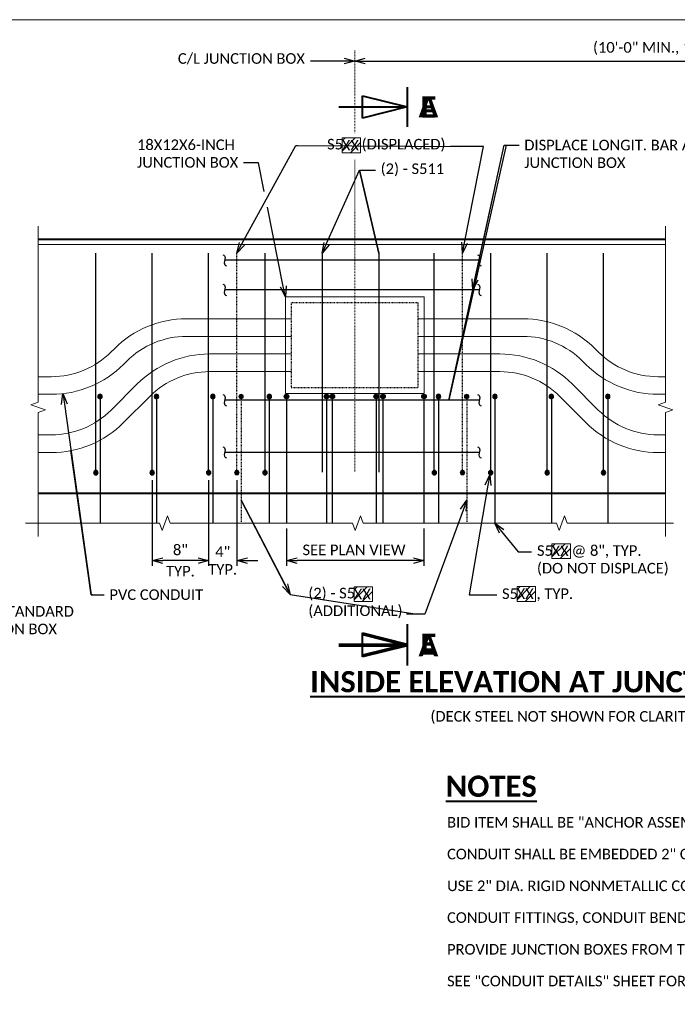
# Model space of a CAD drawing. Extents: x -1659 to 205, y -2368 to -1849.
# Tile 9 of 21: x -1261 to -1168, y -2255 to -2116. Entities that reach past the tile are written whole.
import ezdxf
from ezdxf import colors
from ezdxf.entities.mleader import LeaderData, LeaderLine
from ezdxf.enums import TextEntityAlignment as Align
from ezdxf.math import Vec2, Vec3

# ---------------------------------------------------------------- set-up
doc = ezdxf.new("R2010")
doc.units = 0
doc.header["$MEASUREMENT"] = 0
doc.linetypes.add('Wisdot2', pattern=[0.125, 0.0625, -0.0625])
doc.linetypes.add('Wisdot4', pattern=[0.28125, 0.125, -0.0625, 0.03125, -0.0625])
for name, color, linetype, lineweight in [('B_ANNO', 7, 'Continuous', 18), ('B_ANNO_BREAK', 7, 'Continuous', 18), ('B_ANNO_DIM', 7, 'Continuous', 18), ('B_ANNO_TEXT', 7, 'Continuous', 18), ('B_ANNO_TEXT_TITLE', 7, 'Continuous', 40), ('B_CNTR', 1, 'Wisdot4', 18), ('B_CONC_DECK', 1, 'Continuous', 40), ('B_CONC_PPT', 12, 'Continuous', 40), ('B_DETAIL', 7, 'Continuous', 18), ('B_DETAIL_HIDDEN', 7, 'Wisdot2', 25), ('B_REBAR', 5, 'Continuous', 25)]:
    doc.layers.add(name, color=color, linetype=linetype, lineweight=lineweight)
doc.layers.add('B_ANNO_DESIGN_NOTES', color=1, linetype='Continuous', lineweight=18, true_color=0xff0000)
doc.layers.add('B_ANNO_NOPLOT', color=47, linetype='Continuous', lineweight=18, plot=False)
doc.styles.add('Annotative', font='calibri.ttf', dxfattribs={"height": 0.0625})
doc.styles.get("Standard").update_dxf_attribs({"font": 'calibri.ttf'})
doc.styles.add('Title', font='calibrib.ttf', dxfattribs={"height": 0.125})
doc.dimstyles.new('Annotative', dxfattribs={"dimscale": 0, "dimtxt": 0.0625, "dimasz": 0.0625, "dimexe": 0.03125, "dimexo": 0.03125, "dimgap": 0.03125, "dimtad": 1, "dimdec": 3, "dimzin": 3, "dimdsep": 46, "dimlunit": 4, "dimtxsty": 'Standard', "dimblk": 'OPEN30', "dimcen": 0.03125, "dimaunit": 1, "dimadec": 0, "dimazin": 3, "dimtfac": 0.75, "dimtdec": 3, "dimtofl": 0, "dimtmove": 0, "dimatfit": 3, "dimldrblk": 'OPEN30', "dimfxl": 1, "dimtfill": 1, "dimfrac": 1, "dimtolj": 1, "dimtzin": 0, "dimarcsym": 0})

# ---------------------------------------------------------------- blocks, each defined once
blk = doc.blocks.new('rebar - inside elevation JB')
at = {"layer": 'B_REBAR'}
h = blk.add_hatch(color=256, dxfattribs=at)
edge = h.paths.add_edge_path()
edge.add_arc((0, 8.82), 0.318, 0, 360)
h = blk.add_hatch(color=256, dxfattribs=at)
edge = h.paths.add_edge_path()
edge.add_arc((0.6, -1.98), 0.318, 0, 360)
for p, q in [((0.6, -1.98), (0.6, 29.14)), ((0, 9.14), (0, -9.14))]:
    blk.add_line(p, q, dxfattribs=at)
for centre in [(0, 8.82), (0.6, -1.98)]:
    blk.add_circle(centre, 0.318, dxfattribs=at)
blk = doc.blocks.new('rebar mid broke - inside elevation JB')
at = {"layer": 'B_REBAR'}
blk.add_line((19.59, 0), (-16.52, 0), dxfattribs=at)
at = {"layer": 'B_REBAR', "flags": 128}
for points in [[(-16.79, 0.79, -0.414214), (-16.47, 0.37), (-16.57, -0.37, 0.414214), (-16.25, -0.79, 0.414214)], [(19.32, 0.79, -0.414214), (19.64, 0.37), (19.54, -0.37, 0.414214), (19.86, -0.79, 0.414214)]]:
    blk.add_lwpolyline(points, format="xyb", dxfattribs=at)
blk = doc.blocks.new('_Open30')
at = {"color": 0, "linetype": 'ByBlock', "lineweight": -2}
for p, q in [((-1, 0.268), (0, 0)), ((0, 0), (-1, -0.268)), ((0, 0), (-1, 0))]:
    blk.add_line(p, q, dxfattribs=at)
blk = doc.blocks.new('*D137')
at = {"layer": 'B_ANNO_DIM', "color": 0, "lineweight": -2, "transparency": 16777216}
for p, q in [((203.06, 246.14), (293.7, 246.14)), ((295.2, 220.9), (295.2, 246.89))]:
    blk.add_line(p, q, dxfattribs=at)
at = {"layer": 'Defpoints', "color": 0, "transparency": 16777216}
for p in [(201.56, 246.14), (295.2, 246.14), (295.2, 220.15)]:
    blk.add_point(p, dxfattribs=at)
at = {"layer": 'B_ANNO_DIM', "color": 0, "lineweight": -2, "transparency": 16777216, "xscale": 1.5, "yscale": 1.5, "zscale": 1.5, "rotation": 180}
blk.add_blockref('_Open30', (201.56, 246.14), dxfattribs=at)
at = {"layer": 'B_ANNO_DIM', "color": 0, "lineweight": -2, "transparency": 16777216, "xscale": 1.5, "yscale": 1.5, "zscale": 1.5}
blk.add_blockref('_Open30', (295.2, 246.14), dxfattribs=at)
at = {"layer": 'B_ANNO_DIM', "color": 0, "transparency": 16777216, "insert": (248.38, 247.91), "char_height": 1.5, "attachment_point": 5, "bg_fill": 3, "box_fill_scale": 1.25, "bg_fill_color": 256, "bg_fill_true_color": 13158600, "bg_fill_transparency": 0}
blk.add_mtext('\\A1;(10\'-0" MIN., 190\'-0" MAX.)', dxfattribs=at)
blk = doc.blocks.new('*D52')
at = {"layer": 'B_ANNO_DIM', "color": 0, "lineweight": -2, "transparency": 16777216}
for p, q in [((172.84, 186.71), (172.84, 174.57)), ((180.84, 186.71), (180.84, 174.57)), ((179.34, 175.32), (174.34, 175.32))]:
    blk.add_line(p, q, dxfattribs=at)
at = {"layer": 'Defpoints', "color": 0, "transparency": 16777216}
for p in [(172.84, 187.46), (180.84, 187.46), (172.84, 175.32)]:
    blk.add_point(p, dxfattribs=at)
at = {"layer": 'B_ANNO_DIM', "color": 0, "lineweight": -2, "transparency": 16777216, "xscale": 1.5, "yscale": 1.5, "zscale": 1.5, "rotation": 180}
blk.add_blockref('_Open30', (172.84, 175.32), dxfattribs=at)
at = {"layer": 'B_ANNO_DIM', "color": 0, "lineweight": -2, "transparency": 16777216, "xscale": 1.5, "yscale": 1.5, "zscale": 1.5}
blk.add_blockref('_Open30', (180.84, 175.32), dxfattribs=at)
at = {"layer": 'B_ANNO_DIM', "color": 0, "transparency": 16777216, "char_height": 1.5, "attachment_point": 5, "bg_fill": 3, "box_fill_scale": 1.25, "bg_fill_color": 256, "bg_fill_true_color": 13158600, "bg_fill_transparency": 0}
for s, insert in [('\\A1;8"', (176.84, 176.83)), ('\\A1;TYP.', (176.84, 173.81))]:
    blk.add_mtext(s, dxfattribs=dict(at, insert=insert))
blk = doc.blocks.new('*D53')
at = {"layer": 'B_ANNO_DIM', "color": 0, "lineweight": -2, "transparency": 16777216}
for p, q in [((184.84, 186.71), (184.84, 174.57)), ((179.34, 175.32), (177.84, 175.32)), ((186.34, 175.32), (187.84, 175.32))]:
    blk.add_line(p, q, dxfattribs=at)
at = {"layer": 'Defpoints', "color": 0, "transparency": 16777216}
for p in [(184.84, 187.46), (180.84, 175.32), (180.84, 175.32)]:
    blk.add_point(p, dxfattribs=at)
at = {"layer": 'B_ANNO_DIM', "color": 0, "lineweight": -2, "transparency": 16777216, "xscale": 1.5, "yscale": 1.5, "zscale": 1.5}
blk.add_blockref('_Open30', (180.84, 175.32), dxfattribs=at)
at = {"layer": 'B_ANNO_DIM', "color": 0, "lineweight": -2, "transparency": 16777216, "xscale": 1.5, "yscale": 1.5, "zscale": 1.5, "rotation": 180}
blk.add_blockref('_Open30', (184.84, 175.32), dxfattribs=at)
at = {"layer": 'B_ANNO_DIM', "color": 0, "transparency": 16777216, "insert": (182.84, 175.32), "char_height": 1.5, "attachment_point": 5}
blk.add_mtext('\\A1;4"\\PTYP.', dxfattribs=at)
blk = doc.blocks.new('*U30')
at = {"layer": 'B_ANNO', "lineweight": 40}
for p, q in [((-1.5, 1.404), (-1.5, -1.404)), ((-4.665, -0.79125), (-4.665, 0.79125)), ((-4.665, 0.79125), (-1.5, 0)), ((-6.353, 0), (-1.5, 0)), ((-1.5, 0), (-4.665, -0.79125))]:
    blk.add_line(p, q, dxfattribs=at)
at = {"style": 'Title'}
blk.add_attdef('A', text='', height=1.5, dxfattribs=at).set_placement((0, 0), align=Align.MIDDLE_CENTER)
blk = doc.blocks.new('*U29')
at = {"layer": 'B_ANNO', "lineweight": 40}
for p, q in [((-1.5, 1.404), (-1.5, -1.404)), ((-4.665, -0.79125), (-4.665, 0.79125)), ((-4.665, 0.79125), (-1.5, 0)), ((-6.353, 0), (-1.5, 0)), ((-1.5, 0), (-4.665, -0.79125))]:
    blk.add_line(p, q, dxfattribs=at)
at = {"style": 'Title'}
blk.add_attdef('A', text='', height=1.5, dxfattribs=at).set_placement((0, 0), align=Align.MIDDLE_CENTER)
blk = doc.blocks.new('*D327')
at = {"layer": 'B_ANNO_DIM', "color": 0, "lineweight": -2, "transparency": 16777216}
for p, q in [((191.88, 179.87), (191.88, 174.57)), ((211.38, 179.87), (211.38, 174.57)), ((209.88, 175.32), (193.38, 175.32))]:
    blk.add_line(p, q, dxfattribs=at)
at = {"layer": 'Defpoints', "color": 0, "transparency": 16777216}
for p in [(191.88, 180.62), (211.38, 180.62), (191.88, 175.32)]:
    blk.add_point(p, dxfattribs=at)
at = {"layer": 'B_ANNO_DIM', "color": 0, "lineweight": -2, "transparency": 16777216, "xscale": 1.5, "yscale": 1.5, "zscale": 1.5, "rotation": 180}
blk.add_blockref('_Open30', (191.88, 175.32), dxfattribs=at)
at = {"layer": 'B_ANNO_DIM', "color": 0, "lineweight": -2, "transparency": 16777216, "xscale": 1.5, "yscale": 1.5, "zscale": 1.5}
blk.add_blockref('_Open30', (211.38, 175.32), dxfattribs=at)
at = {"layer": 'B_ANNO_DIM', "color": 0, "transparency": 16777216, "insert": (201.46, 176.83), "char_height": 1.5, "attachment_point": 5, "bg_fill": 3, "box_fill_scale": 1.25, "bg_fill_color": 256, "bg_fill_true_color": 13158600, "bg_fill_transparency": 0}
blk.add_mtext('\\A1;SEE PLAN VIEW', dxfattribs=at)
blk = doc.blocks.new('rebar1')
at = {"layer": 'B_REBAR'}
h = blk.add_hatch(color=256, dxfattribs=at)
edge = h.paths.add_edge_path()
edge.add_arc((0, 16.82), 0.318, 0, 360)
blk.add_line((0, 17.14), (0, -1.14), dxfattribs=at)
blk.add_circle((0, 16.82), 0.318, dxfattribs=at)
blk = doc.blocks.new('*U433')
at = {"layer": 'B_ANNO_NOPLOT', "flags": 128}
blk.add_lwpolyline([(0, 0), (0, 252), (323.92766, 252), (323.92766, 238.85516), (378, 238.85516), (378, 40.49961), (316.57075, 40.49961), (316.57075, 0)], close=True, dxfattribs=at)
at = {"layer": 'B_ANNO_DIM', "style": 'Annotative'}
blk.add_attdef('DIM5', text='', height=1.5, dxfattribs=at).set_placement((141.49998, 90.0458), align=Align.CENTER)
blk.add_attdef('DIM3', text='', height=1.5, rotation=90, dxfattribs=at).set_placement((6.19206, 41.65244), align=Align.CENTER)
blk.add_attdef('BAR17', (43.38748, 24.32749), '', height=1.5, dxfattribs=at)
at = {"layer": 'B_ANNO_TEXT', "style": 'Annotative'}
for tag, p in [('#BR9', (229.59817, 29.4754)), ('BL3', (239.75851, 29.46557)), ('#BR10', (229.48709, 18.11962)), ('BL4', (239.75851, 18.08637))]:
    blk.add_attdef(tag, text='', height=1.5, dxfattribs=at).set_placement(p, align=Align.CENTER)
blk = doc.blocks.new('INS_SS36ELEC_BASE')
at = {"layer": 'B_ANNO_DESIGN_NOTES'}
h = blk.add_hatch(dxfattribs=at)
h.set_pattern_fill('ANSI31', color=256, scale=8)
h.set_pattern_definition([(45, (224.0463, 300.9102), (-0.707107, 0.707107), [])])
h.paths.add_polyline_path([(229.5311, 177.7164), (232.1391, 177.7164), (232.1391, 175.6192), (229.5311, 175.6192)])
h = blk.add_hatch(dxfattribs=at)
h.set_pattern_fill('ANSI31', color=256, scale=8)
h.set_pattern_definition([(45, (195.974, 294.7957), (-0.707107, 0.707107), [])])
h.paths.add_polyline_path([(201.4589, 171.6019), (204.0669, 171.6019), (204.0669, 169.5047), (201.4589, 169.5047)])
h = blk.add_hatch(dxfattribs=at)
h.set_pattern_fill('ANSI31', color=256, scale=8)
h.set_pattern_definition([(45, (219.0881, 294.8303), (-0.707107, 0.707107), [])])
h.paths.add_polyline_path([(224.5729, 171.6365), (227.1809, 171.6365), (227.1809, 169.5393), (224.5729, 169.5393)])
at = {"layer": 'B_DETAIL'}
h = blk.add_hatch(color=256, dxfattribs=at)
edge = h.paths.add_edge_path()
edge.add_arc((185.4417, 198.5743), 0.3176, 0, 360)
h = blk.add_hatch(color=256, dxfattribs=at)
edge = h.paths.add_edge_path()
edge.add_arc((217.4417, 198.5743), 0.3176, 0, 360)
h = blk.add_hatch(color=256, dxfattribs=at)
edge = h.paths.add_edge_path()
edge.add_arc((184.84, 187.7764), 0.3176, 0, 360)
h = blk.add_hatch(color=256, dxfattribs=at)
edge = h.paths.add_edge_path()
edge.add_arc((216.84, 187.7764), 0.3176, 0, 360)
at = {"layer": 'B_REBAR'}
h = blk.add_hatch(color=256, dxfattribs=at)
edge = h.paths.add_edge_path()
edge.add_arc((197.5615, 198.5743), 0.3176, 0, 360)
h = blk.add_hatch(color=256, dxfattribs=at)
edge = h.paths.add_edge_path()
edge.add_arc((205.5615, 198.5743), 0.3176, 0, 360)
at = {"layer": 'B_ANNO_BREAK', "flags": 128}
for points in [[(156.6758, 178.7454), (156.6758, 196.2958), (157.7068, 196.671), (155.6449, 197.4215), (156.6758, 197.7967), (156.6758, 222.7135)], [(245.6302, 178.7454), (245.6302, 196.2958), (246.6611, 196.671), (244.5992, 197.4215), (245.6302, 197.7967), (245.6302, 222.7135)], [(154.8854, 180.6199), (173.8886, 180.6199), (174.2638, 179.5889), (175.0143, 181.6508), (175.3895, 180.6199), (201.2383, 180.6199), (201.6136, 179.5889), (202.364, 181.6508), (202.7393, 180.6199), (230.1692, 180.6199), (230.5445, 179.5889), (231.295, 181.6508), (231.6702, 180.6199), (246.772, 180.6199)]]:
    blk.add_lwpolyline(points, dxfattribs=at)
at = {"layer": 'B_ANNO_DESIGN_NOTES'}
for points in [[(229.5311, 177.7164), (232.1391, 177.7164), (232.1391, 175.6192), (229.5311, 175.6192)], [(201.4589, 171.6019), (204.0669, 171.6019), (204.0669, 169.5047), (201.4589, 169.5047)], [(224.5729, 171.6365), (227.1809, 171.6365), (227.1809, 169.5393), (224.5729, 169.5393)]]:
    blk.add_lwpolyline(points, close=True, dxfattribs=at)
at = {"layer": 'B_ANNO_NOPLOT', "flags": 128}
blk.add_lwpolyline([(0, 0), (0, 252), (323.9277, 252), (323.9277, 238.8552), (378, 238.8552), (378, 40.4996), (316.5708, 40.4996), (316.5708, 0)], close=True, dxfattribs=at)
at = {"layer": 'B_CNTR'}
for p, q in [((201.5615, 247.6356), (201.5615, 235.9291)), ((201.5615, 232.1409), (201.5615, 187.8874))]:
    blk.add_line(p, q, dxfattribs=at)
at = {"layer": 'B_CONC_DECK'}
blk.add_line((156.6758, 184.8919), (245.6302, 184.8919), dxfattribs=at)
at = {"layer": 'B_CONC_PPT'}
blk.add_line((156.6758, 220.8959), (245.6302, 220.8959), dxfattribs=at)
at = {"layer": 'B_DETAIL'}
blk.add_line((156.6758, 220.1399), (245.6302, 220.1399), dxfattribs=at)
for centre in [(185.4417, 198.5743), (217.4417, 198.5743), (184.84, 187.7764), (216.84, 187.7764)]:
    blk.add_circle(centre, 0.3176, dxfattribs=at)
at = {"layer": 'B_DETAIL_HIDDEN'}
for p, q in [((184.84, 187.7764), (184.84, 218.8919)), ((216.84, 187.7764), (216.84, 218.8919)), ((185.4417, 198.8919), (185.4417, 180.6199)), ((217.4417, 198.8919), (217.4417, 180.6199))]:
    blk.add_line(p, q, dxfattribs=at)
at = {"layer": 'B_REBAR'}
for p, q in [((197.5615, 198.8919), (197.5615, 180.6199)), ((205.5615, 198.8919), (205.5615, 180.6199))]:
    blk.add_line(p, q, dxfattribs=at)
for centre in [(197.5615, 198.5743), (205.5615, 198.5743)]:
    blk.add_circle(centre, 0.3176, dxfattribs=at)
at = {"color": 7, "linetype": 'Continuous', "lineweight": 18, "xscale": -1}
for p, rotation in [((165.4419, 189.7561), 1.518785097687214e-12), ((237.4419, 189.7561), 1.199040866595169e-12)]:
    blk.add_blockref('rebar - inside elevation JB', p, dxfattribs=dict(at, rotation=rotation))
for p in [(173.4419, 189.7561), (181.4419, 189.7561), (189.4419, 189.7561), (213.4419, 189.7561), (221.4419, 189.7561), (229.4419, 189.7561)]:
    blk.add_blockref('rebar - inside elevation JB', p, dxfattribs=at)
for p in [(199.6385, 217.8959), (199.6385, 190.6595)]:
    blk.add_blockref('rebar mid broke - inside elevation JB', p)
at = {"layer": 'B_ANNO_DIM', "style": 'Annotative'}
for tag, p in [('BAR4', (229.4748, 175.9529)), ('BAR2', (201.4129, 169.8219)), ('BAR3', (224.5166, 169.873))]:
    blk.add_attdef(tag, p, '', height=1.5, dxfattribs=at)
at = {"layer": 'B_ANNO_TEXT', "insert": (206.3402, 153.9879), "char_height": 1.5, "width": 49.968363, "attachment_point": 1, "style": 'Annotative'}
blk.add_mtext('\\pxqc;(DECK STEEL NOT SHOWN FOR CLARITY)', dxfattribs=at)
at = {"layer": 'B_ANNO_TEXT', "insert": (214.6563, 138.9679), "char_height": 1.5, "width": 93.293373, "attachment_point": 1, "line_spacing_factor": 0.9, "style": 'Annotative'}
blk.add_mtext('BID ITEM SHALL BE "ANCHOR ASSEMBLIES POLES ON STRUCTURES", EACH.\\P\\PCONDUIT SHALL BE EMBEDDED 2" CLEAR.\\P\\PUSE 2" DIA. RIGID NONMETALLIC CONDUIT (PVC) UNLESS NOTED OTHERWISE.\\P\\PCONDUIT FITTINGS, CONDUIT BENDS, AND ADAPTER FITTINGS INCIDENTAL TO CONDUIT WORK.\\P\\PPROVIDE JUNCTION BOXES FROM THE APPROVED PRODUCTS LIST.\\P\\PSEE "CONDUIT DETAILS" SHEET FOR ADDITIONAL INFORMATION.\\P{\\A1;\\W0.90224;\\P }', dxfattribs=at)
at = {"layer": 'B_ANNO_TEXT_TITLE', "char_height": 3, "attachment_point": 1, "style": 'Title'}
for s, insert, width in [('\\A1;\\pxqc;{\\LINSIDE ELEVATION AT JUNCTION BOX}', (193.9068, 159.6522), 74.558576), ('{\\LNOTES}', (214.472, 144.8363), 20.809062)]:
    blk.add_mtext(s, dxfattribs=dict(at, insert=insert, width=width))
at = {"layer": 'B_ANNO_DIM'}
ml = blk.add_multileader_mtext('Standard', dxfattribs=at)
ml.set_content('C/L JUNCTION BOX', color=256)
ml.set_leader_properties()
ml.set_arrow_properties(name='OPEN30')
ml.build(insert=Vec2(0, 0))
ml.multileader.update_dxf_attribs({"text_right_attachment_type": 3, "dogleg_length": 0.0625, "arrow_head_size": 1.5, "scale": 24})
ctx = ml.context
ctx.base_point, ctx.scale, ctx.char_height, ctx.arrow_head_size, ctx.landing_gap_size, ctx.plane_origin = Vec3(175.7349, 246.3376), 24, 1.5, 1.5, 0.75, Vec3(201.5615, 246.1415)
ctx.right_attachment = 3
notes = []
notes.append((ctx, [(0, (1, 1, 0), (196.7695, 246.1415), (-1, 0), 1.5, [(0, [(201.5615, 246.1415), (197.4704, 246.1415), (197.0031, 246.1415)], 0, [])])]))
ctx.mtext.insert, ctx.mtext.flow_direction = Vec3(176.4849, 247.2497), 5
ml = blk.add_multileader_mtext('Standard', dxfattribs=at)
ml.set_content('S5     , TYP.', color=256)
ml.set_leader_properties()
ml.set_arrow_properties(name='OPEN30')
ml.build(insert=Vec2(0, 0))
ml.multileader.update_dxf_attribs({"text_right_attachment_type": 3, "dogleg_length": 0.0625, "arrow_head_size": 1.5, "scale": 24})
ctx = ml.context
ctx.base_point, ctx.scale, ctx.char_height, ctx.arrow_head_size, ctx.landing_gap_size, ctx.plane_origin = Vec3(221.6928, 170.4638), 24, 1.5, 1.5, 0.75, Vec3(217.4847, 180.6199)
ctx.right_attachment = 3
notes.append((ctx, [(0, (1, 1, 0), (220.1928, 170.4638), (1, 0), 1.5, [(0, [(220.6999, 187.4913), (217.7671, 170.4638), (219.9717, 170.4638)], 0, [])])]))
ctx.mtext.insert, ctx.mtext.flow_direction = Vec3(222.4428, 171.3811), 5
ml = blk.add_multileader_mtext('Standard', dxfattribs=at)
ml.set_content('(2) - S5  \\P(ADDITIONAL)', color=256)
ml.set_leader_properties()
ml.set_arrow_properties(name='OPEN30')
ml.build(insert=Vec2(0, 0))
ml.multileader.update_dxf_attribs({"text_right_attachment_type": 3, "dogleg_length": 0.0625, "arrow_head_size": 1.5, "scale": 24})
ctx = ml.context
ctx.base_point, ctx.scale, ctx.char_height, ctx.arrow_head_size, ctx.landing_gap_size, ctx.plane_origin = Vec3(194.2293, 170.5112), 24, 1.5, 1.5, 0.75, Vec3(190.2111, 199.6606)
ctx.right_attachment = 3
notes.append((ctx, [(1, (1, 1, 0), (210.4224, 167.7366), (-1, 0), 1.5, [(2, [(192.3827, 170.5112), (185.4417, 183.8699), (192.3827, 170.5112)], 0, []), (0, [(217.4417, 183.8699), (211.5055, 167.7366), (210.7214, 167.7366)], 0, [])])]))
ctx.mtext.insert, ctx.mtext.flow_direction = Vec3(194.9793, 171.4602), 5
ml = blk.add_multileader_mtext('Standard', dxfattribs=at)
ml.set_content('S5     @ 8", TYP.\\P(DO NOT DISPLACE)', color=256)
ml.set_leader_properties()
ml.set_arrow_properties(name='OPEN30')
ml.build(insert=Vec2(0, 0))
ml.multileader.update_dxf_attribs({"text_right_attachment_type": 3, "dogleg_length": 0.0625, "arrow_head_size": 1.5, "scale": 24})
ctx = ml.context
ctx.base_point, ctx.scale, ctx.char_height, ctx.arrow_head_size, ctx.landing_gap_size, ctx.plane_origin = Vec3(226.651, 176.5437), 24, 1.5, 1.5, 0.75, Vec3(222.4429, 186.6998)
ctx.right_attachment = 3
notes.append((ctx, [(0, (1, 1, 0), (225.151, 176.5437), (1, 0), 1.5, [(0, [(221.4417, 180.6199), (224.7458, 176.5437), (224.93, 176.5437)], 0, [])])]))
ctx.mtext.insert, ctx.mtext.flow_direction = Vec3(227.401, 177.4928), 5
for ctx, leaders in notes:
    for number, flags, end, landing, length, lines in leaders:
        leader = LeaderData()
        leader.index, (leader.has_last_leader_line, leader.has_dogleg_vector, leader.attachment_direction) = number, flags
        leader.last_leader_point, leader.dogleg_vector, leader.dogleg_length = Vec3(end), Vec3(landing), length
        for number, points, colour, breaks in lines:
            line = LeaderLine()
            line.index, line.vertices, line.color, line.breaks = number, Vec3.list(points), colors.encode_raw_color(colour), breaks
            leader.lines.append(line)
        ctx.leaders.append(leader)
dim = blk.add_linear_dim(base=(295.2015, 246.1415), p1=(201.5615, 246.1415), p2=(295.2015, 220.1459), text='(10\'-0" MIN., 190\'-0" MAX.)', dimstyle='Annotative', dxfattribs=at)
dim.commit()
dim.dimension.update_dxf_attribs({"geometry": '*D137', "text_midpoint": (248.3815, 246.1415), "dimtype": 128})
dim = blk.add_linear_dim(base=(172.84, 175.3157), p1=(180.84, 187.4588), p2=(172.84, 187.4588), text='<>\\XTYP.', dimstyle='Annotative', dxfattribs=at)
dim.commit()
dim.dimension.update_dxf_attribs({"geometry": '*D52', "text_midpoint": (176.84, 175.3157)})
at = {"layer": 'B_ANNO_DESIGN_NOTES'}
h = blk.add_hatch(dxfattribs=at)
h.set_pattern_fill('ANSI31', color=256, scale=8)
h.set_pattern_definition([(45, (194.2893, 358.4354), (-0.707107, 0.707107), [])])
h.paths.add_polyline_path([(199.7741, 235.2416), (202.3821, 235.2416), (202.3821, 233.1444), (199.7741, 233.1444)])
blk.add_lwpolyline([(199.7741, 235.2416), (202.3821, 235.2416), (202.3821, 233.1444), (199.7741, 233.1444)], close=True, dxfattribs=at)
at = {"layer": 'B_ANNO_DIM', "style": 'Annotative'}
blk.add_attdef('BAR1', (199.7292, 233.4659), '', height=1.5, dxfattribs=at)
at = {"layer": 'B_ANNO_DIM'}
dim = blk.add_linear_dim(base=(180.84, 175.3157), p1=(184.84, 187.4588), p2=(180.84, 175.3157), text='<>\\XTYP.', dimstyle='Annotative', override={"dimtfill": 0, "dimtfillclr": 256}, dxfattribs=at)
dim.commit()
dim.dimension.update_dxf_attribs({"geometry": '*D53', "text_midpoint": (182.84, 175.3157), "dimtype": 128})
ml = blk.add_multileader_mtext('Standard', dxfattribs=at)
ml.set_content('S5     (DISPLACED)', color=256)
ml.set_leader_properties()
ml.set_arrow_properties(name='OPEN30')
ml.build(insert=Vec2(0, 0))
ml.multileader.update_dxf_attribs({"text_right_attachment_type": 3, "dogleg_length": 0.0625, "arrow_head_size": 1.5, "scale": 24})
ctx = ml.context
ctx.base_point, ctx.scale, ctx.char_height, ctx.arrow_head_size, ctx.landing_gap_size, ctx.plane_origin = Vec3(196.8895, 234.1548), 24, 1.5, 1.5, 0.75, Vec3(189.294, 223.0388)
ctx.right_attachment = 3
notes = []
notes.append((ctx, [(1, (1, 1, 0), (216.6249, 234.0175), (-1, 0), 1.5, [(0, [(184.84, 218.8919), (193.1901, 234.1548), (193.4415, 234.1548)], 0, []), (1, [(216.84, 218.8919), (219.817, 234.0175)], 0, [])])]))
ctx.mtext.insert, ctx.mtext.flow_direction = Vec3(197.6395, 235.1039), 5
for ctx, leaders in notes:
    for number, flags, end, landing, length, lines in leaders:
        leader = LeaderData()
        leader.index, (leader.has_last_leader_line, leader.has_dogleg_vector, leader.attachment_direction) = number, flags
        leader.last_leader_point, leader.dogleg_vector, leader.dogleg_length = Vec3(end), Vec3(landing), length
        for number, points, colour, breaks in lines:
            line = LeaderLine()
            line.index, line.vertices, line.color, line.breaks = number, Vec3.list(points), colors.encode_raw_color(colour), breaks
            leader.lines.append(line)
        ctx.leaders.append(leader)
blk = doc.blocks.new('*U289')
at = {"layer": 'B_ANNO_DIM', "lineweight": -2}
for points in [[(188.73029, 227.65887), (187.91642, 231.72936), (187.74597, 231.72936), (185.80199, 231.72936)], [(191.42737, 214.16978), (189.17914, 225.41399)]]:
    blk.add_lwpolyline(points, dxfattribs=at)
at = {"layer": 'B_ANNO_NOPLOT', "flags": 128}
blk.add_lwpolyline([(0, 0), (0, 252), (323.92766, 252), (323.92766, 238.85516), (378, 238.85516), (378, 40.49961), (316.57075, 40.49961), (316.57075, 0)], close=True, dxfattribs=at)
at = {"layer": 'B_DETAIL', "flags": 128}
blk.add_lwpolyline([(211.40147, 212.69889), (191.72147, 212.69889), (191.72147, 199.01889), (211.40147, 199.01889), (211.40147, 212.69889)], dxfattribs=at)
for points in [[(156.67584, 201.39192), (158.53278, 201.39192, 0.198912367), (167.01806, 204.90664), (167.47434, 205.36292, -0.198912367), (177.72741, 209.60988), (192.56147, 209.60988)], [(245.63016, 201.39192), (244.59016, 201.39192, -0.198912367), (236.10488, 204.90664), (235.6486, 205.36292, 0.198912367), (225.39553, 209.60988), (210.56147, 209.60988)], [(156.67584, 198.89189), (158.53278, 198.89189, 0.198912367), (168.78585, 203.13885), (169.24213, 203.59513, -0.198912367), (177.72741, 207.10984), (192.56147, 207.10984)], [(245.63016, 198.89189), (244.59016, 198.89189, -0.198912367), (234.33709, 203.13885), (233.88081, 203.59513, 0.198912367), (225.39553, 207.10984), (210.56147, 207.10984)], [(156.67584, 193.14191), (158.53278, 193.14191, 0.198912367), (167.01806, 196.65662), (170.72438, 200.36294, -0.198912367), (180.97745, 204.60991), (192.56147, 204.60991)], [(245.63016, 193.14191), (244.59016, 193.14191, -0.198912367), (236.10488, 196.65662), (232.39856, 200.36294, 0.198912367), (222.14548, 204.60991), (210.56147, 204.60991)], [(156.67584, 190.64187), (158.53278, 190.64187, 0.198912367), (168.78585, 194.88883), (172.49217, 198.59515, -0.198912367), (180.97745, 202.10987), (192.56147, 202.10987)], [(245.63016, 190.64187), (244.59016, 190.64187, -0.198912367), (234.33709, 194.88883), (230.63077, 198.59515, 0.198912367), (222.14548, 202.10987), (210.56147, 202.10987)]]:
    blk.add_lwpolyline(points, format="xyb", dxfattribs=at)
at = {"layer": 'B_DETAIL_HIDDEN', "flags": 128}
blk.add_lwpolyline([(210.56147, 211.85889), (192.56147, 211.85889), (192.56147, 199.85889), (210.56147, 199.85889), (210.56147, 211.85889)], dxfattribs=at)
at = {"layer": 'B_REBAR'}
for p, q in [((219.2291, 213.71383), (183.11711, 213.71383)), ((219.2291, 198.05799), (183.11711, 198.05799))]:
    blk.add_line(p, q, dxfattribs=at)
at = {"layer": 'B_REBAR', "flags": 128}
for points in [[(182.84726, 214.50774, -0.414213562), (183.16795, 214.08536), (183.06627, 213.34229, 0.414213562), (183.38696, 212.91991, 0.414213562)], [(218.95924, 214.50774, -0.414213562), (219.27994, 214.08536), (219.17825, 213.34229, 0.414213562), (219.49895, 212.91991, 0.414213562)], [(182.84726, 198.85191, -0.414213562), (183.16795, 198.42953), (183.06627, 197.68645, 0.414213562), (183.38696, 197.26407, 0.414213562)], [(218.95924, 198.85191, -0.414213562), (219.27994, 198.42953), (219.17825, 197.68645, 0.414213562), (219.49895, 197.26407, 0.414213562)]]:
    blk.add_lwpolyline(points, format="xyb", dxfattribs=at)
at = {"xscale": 2, "yscale": 2, "zscale": 2}
for name, p in [('*U29', (212.00713, 239.63493)), ('*U30', (212.00713, 163.25219))]:
    blk.add_blockref(name, p, dxfattribs=at).add_auto_attribs({'A': 'A'})
at = {"layer": 'B_ANNO_DIM', "lineweight": -2, "xscale": 1.5, "yscale": 1.5, "zscale": 1.5, "rotation": 281.3069181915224}
blk.add_blockref('_Open30', (191.72147, 212.69889), dxfattribs=at)
at = {"layer": 'B_ANNO_DIM', "insert": (170.68857, 235.02032), "char_height": 1.5, "attachment_point": 1}
blk.add_mtext('18X12X6-INCH\\PJUNCTION BOX', dxfattribs=at)
at = {"layer": 'B_ANNO_DIM', "style": 'Annotative'}
for tag, p in [('BAR13', (350.74001, 224.49402)), ('BAR7', (76.98039, 199.62533)), ('BAR8', (76.9892, 193.66295)), ('BAR11', (77.00348, 166.67484)), ('BAR12', (76.97079, 162.02757)), ('BAR9', (77.07092, 141.25155)), ('BAR10', (77.03472, 137.23523)), ('BAR14', (71.2084, 82.41031))]:
    blk.add_attdef(tag, p, '', height=1.5, dxfattribs=at)
at = {"layer": 'B_ANNO_TEXT', "style": 'Annotative'}
for tag, p in [('#BR1', (229.62571, 26.61883)), ('#BR2', (229.62571, 23.77403)), ('#BR3', (229.62571, 20.92923)), ('#BR4', (229.62571, 15.23963)), ('#BR5', (229.62571, 12.39483))]:
    blk.add_attdef(tag, text='', height=1.5, dxfattribs=at).set_placement(p, align=Align.CENTER)
at = {"layer": 'B_ANNO_DIM'}
ml = blk.add_multileader_mtext('Standard', dxfattribs=at)
ml.set_content('DISPLACE LONGIT. BAR AT\\PJUNCTION BOX', color=256)
ml.set_leader_properties()
ml.set_arrow_properties(name='OPEN30')
ml.build(insert=Vec2(0, 0))
ml.multileader.update_dxf_attribs({"text_right_attachment_type": 3, "dogleg_length": 0.0625, "arrow_head_size": 1.5, "scale": 24})
ctx = ml.context
ctx.base_point, ctx.scale, ctx.char_height, ctx.arrow_head_size, ctx.landing_gap_size, ctx.plane_origin = Vec3(224.85938, 234.21811), 24, 1.5, 1.5, 0.75, Vec3(211.45357, 207.09425)
ctx.right_attachment = 3
notes = []
notes.append((ctx, [(0, (1, 1, 0), (223.35938, 234.21811), (1, 0), 1.5, [(1, [(218.29247, 213.71383), (222.73443, 234.21811), (223.04086, 234.21811), (214.90085, 198.05799), (222.73443, 234.21811)], 0, [])])]))
ctx.mtext.insert, ctx.mtext.flow_direction = Vec3(225.60938, 234.97907), 5
ml = blk.add_multileader_mtext('Standard', dxfattribs=at)
ml.set_content('PVC CONDUIT', color=256)
ml.set_leader_properties()
ml.set_arrow_properties(name='OPEN30')
ml.build(insert=Vec2(0, 0))
ml.multileader.update_dxf_attribs({"text_right_attachment_type": 3, "dogleg_length": 0.0625, "arrow_head_size": 1.5, "scale": 24})
ctx = ml.context
ctx.base_point, ctx.scale, ctx.char_height, ctx.arrow_head_size, ctx.landing_gap_size, ctx.plane_origin = Vec3(166.03168, 170.48549), 24, 1.5, 1.5, 0.75, Vec3(162.01345, 199.63493)
ctx.right_attachment = 3
notes.append((ctx, [(0, (1, 1, 0), (164.53168, 170.48549), (1, 0), 1.5, [(2, [(160.17843, 198.98558), (164.185, 170.48549), (164.3881, 170.48549), (164.185, 170.48549), (161.32981, 190.79539), (164.185, 170.48549)], 0, [])])]))
ctx.mtext.insert, ctx.mtext.flow_direction = Vec3(166.78168, 171.24645), 5
ml = blk.add_multileader_mtext('Standard', dxfattribs=at)
ml.set_content('C/L LIGHT STANDARD\\PC/L JUNCTION BOX', color=256)
ml.set_leader_properties()
ml.set_arrow_properties(name='OPEN30')
ml.build(insert=Vec2(0, 0))
ml.multileader.update_dxf_attribs({"text_right_attachment_type": 3, "dogleg_length": 0.0625, "arrow_head_size": 1.5, "scale": 24})
ctx = ml.context
ctx.base_point, ctx.scale, ctx.char_height, ctx.arrow_head_size, ctx.landing_gap_size, ctx.plane_origin = Vec3(140.57437, 167.9672), 24, 1.5, 1.5, 0.75, Vec3(123.47298, 153.7817)
ctx.right_attachment = 3
notes.append((ctx, [(0, (1, 1, 0), (138.32437, 167.9672), (1, 0), 2.25, [(0, [(130.918, 181.04848), (138.32437, 167.9672), (138.32437, 167.9672)], 0, [])])]))
ctx.mtext.insert, ctx.mtext.flow_direction = Vec3(141.32437, 168.87932), 5
for ctx, leaders in notes:
    for number, flags, end, landing, length, lines in leaders:
        leader = LeaderData()
        leader.index, (leader.has_last_leader_line, leader.has_dogleg_vector, leader.attachment_direction) = number, flags
        leader.last_leader_point, leader.dogleg_vector, leader.dogleg_length = Vec3(end), Vec3(landing), length
        for number, points, colour, breaks in lines:
            line = LeaderLine()
            line.index, line.vertices, line.color, line.breaks = number, Vec3.list(points), colors.encode_raw_color(colour), breaks
            leader.lines.append(line)
        ctx.leaders.append(leader)
dim = blk.add_linear_dim(base=(191.87866, 175.31566), p1=(211.37866, 180.61989), p2=(191.87866, 180.61989), text='SEE PLAN VIEW', dimstyle='Annotative', dxfattribs=at)
dim.commit()
dim.dimension.update_dxf_attribs({"geometry": '*D327', "text_midpoint": (201.4589, 175.31566), "dimtype": 160})
at = {"color": 2, "linetype": 'Continuous', "lineweight": 18}
for p in [(191.87866, 181.75589), (198.37866, 181.75589), (204.60147, 181.75589), (211.37866, 181.75589)]:
    blk.add_blockref('rebar1', p, dxfattribs=at)
blk = doc.blocks.new('*U283')
at = {"layer": 'B_ANNO_NOPLOT', "flags": 128}
blk.add_lwpolyline([(0, 0), (0, 252), (323.93, 252), (323.93, 238.86), (378, 238.86), (378, 40.5), (316.57, 40.5), (316.57, 0)], close=True, dxfattribs=at)
at = {"layer": 'B_REBAR'}
for p, q in [((196.96, 218.89), (196.96, 187.85)), ((204.96, 218.89), (204.96, 187.85))]:
    blk.add_line(p, q, dxfattribs=at)
at = {"xscale": 2, "yscale": 2, "zscale": 2}
for name, p in [('*U29', (212.01, 239.63)), ('*U30', (212.01, 163.48))]:
    blk.add_blockref(name, p, dxfattribs=at).add_auto_attribs({'A': 'E'})
at = {"layer": 'B_ANNO_DIM', "style": 'Annotative'}
for tag, p in [('BAR6', (352.41, 235.16)), ('BAR4', (317.18, 193.72)), ('BAR5', (356.28, 170.69))]:
    blk.add_attdef(tag, p, '', height=1.5, dxfattribs=at)
at = {"layer": 'B_ANNO_DIM'}
ml = blk.add_multileader_mtext('Standard', dxfattribs=at)
ml.set_content('(2) - S511', color=256)
ml.set_leader_properties()
ml.set_arrow_properties(name='OPEN30')
ml.build(insert=Vec2(0, 0))
ml.multileader.update_dxf_attribs({"text_right_attachment_type": 3, "dogleg_length": 0.0625, "arrow_head_size": 1.5, "scale": 24})
ctx = ml.context
ctx.base_point, ctx.scale, ctx.char_height, ctx.arrow_head_size, ctx.landing_gap_size, ctx.plane_origin = Vec3(204.49, 230.67), 24, 1.5, 1.5, 0.75, Vec3(187.39, 216.49)
ctx.right_attachment = 3
notes = []
notes.append((ctx, [(0, (1, 1, 0), (202.24, 230.67), (1, 0), 2.25, [(1, [(196.96, 218.89), (202.24, 230.67), (202.24, 230.67), (204.96, 218.89), (202.24, 230.67)], 0, [])])]))
ctx.mtext.insert, ctx.mtext.flow_direction = Vec3(205.24, 231.62), 5
for ctx, leaders in notes:
    for number, flags, end, landing, length, lines in leaders:
        leader = LeaderData()
        leader.index, (leader.has_last_leader_line, leader.has_dogleg_vector, leader.attachment_direction) = number, flags
        leader.last_leader_point, leader.dogleg_vector, leader.dogleg_length = Vec3(end), Vec3(landing), length
        for number, points, colour, breaks in lines:
            line = LeaderLine()
            line.index, line.vertices, line.color, line.breaks = number, Vec3.list(points), colors.encode_raw_color(colour), breaks
            leader.lines.append(line)
        ctx.leaders.append(leader)
blk = doc.blocks.new('*U278')
at = {"layer": 'B_ANNO_DIM', "lineweight": -2}
for points in [[(188.7303, 227.6589), (187.9164, 231.7294), (187.746, 231.7294), (185.802, 231.7294)], [(191.4274, 214.1698), (189.1791, 225.414)]]:
    blk.add_lwpolyline(points, dxfattribs=at)
at = {"layer": 'B_ANNO_NOPLOT', "flags": 128}
blk.add_lwpolyline([(0, 0), (0, 252), (323.9277, 252), (323.9277, 238.8552), (378, 238.8552), (378, 40.4996), (316.5708, 40.4996), (316.5708, 0)], close=True, dxfattribs=at)
at = {"layer": 'B_DETAIL', "flags": 128}
blk.add_lwpolyline([(211.4015, 212.6989), (191.7215, 212.6989), (191.7215, 199.0189), (211.4015, 199.0189), (211.4015, 212.6989)], dxfattribs=at)
for points in [[(156.6758, 201.3919), (158.5328, 201.3919, 0.19891237), (167.0181, 204.9066), (167.4743, 205.3629, -0.19891237), (177.7274, 209.6099), (192.5615, 209.6099)], [(245.6302, 201.3919), (244.5902, 201.3919, -0.19891237), (236.1049, 204.9066), (235.6486, 205.3629, 0.19891237), (225.3955, 209.6099), (210.5615, 209.6099)], [(156.6758, 198.8919), (158.5328, 198.8919, 0.19891237), (168.7859, 203.1389), (169.2421, 203.5951, -0.19891237), (177.7274, 207.1098), (192.5615, 207.1098)], [(245.6302, 198.8919), (244.5902, 198.8919, -0.19891237), (234.3371, 203.1389), (233.8808, 203.5951, 0.19891237), (225.3955, 207.1098), (210.5615, 207.1098)], [(156.6758, 193.1419), (158.5328, 193.1419, 0.19891237), (167.0181, 196.6566), (170.7244, 200.3629, -0.19891237), (180.9775, 204.6099), (192.5615, 204.6099)], [(245.6302, 193.1419), (244.5902, 193.1419, -0.19891237), (236.1049, 196.6566), (232.3986, 200.3629, 0.19891237), (222.1455, 204.6099), (210.5615, 204.6099)], [(156.6758, 190.6419), (158.5328, 190.6419, 0.19891237), (168.7859, 194.8888), (172.4922, 198.5952, -0.19891237), (180.9775, 202.1099), (192.5615, 202.1099)], [(245.6302, 190.6419), (244.5902, 190.6419, -0.19891237), (234.3371, 194.8888), (230.6308, 198.5952, 0.19891237), (222.1455, 202.1099), (210.5615, 202.1099)]]:
    blk.add_lwpolyline(points, format="xyb", dxfattribs=at)
at = {"layer": 'B_DETAIL_HIDDEN', "flags": 128}
blk.add_lwpolyline([(210.5615, 211.8589), (192.5615, 211.8589), (192.5615, 199.8589), (210.5615, 199.8589), (210.5615, 211.8589)], dxfattribs=at)
at = {"layer": 'B_REBAR'}
for p, q in [((219.2291, 213.7138), (183.1171, 213.7138)), ((219.2291, 198.058), (183.1171, 198.058))]:
    blk.add_line(p, q, dxfattribs=at)
at = {"layer": 'B_REBAR', "flags": 128}
for points in [[(182.8473, 214.5077, -0.41421356), (183.168, 214.0854), (183.0663, 213.3423, 0.41421356), (183.387, 212.9199, 0.41421356)], [(218.9592, 214.5077, -0.41421356), (219.2799, 214.0854), (219.1783, 213.3423, 0.41421356), (219.4989, 212.9199, 0.41421356)], [(182.8473, 198.8519, -0.41421356), (183.168, 198.4295), (183.0663, 197.6865, 0.41421356), (183.387, 197.2641, 0.41421356)], [(218.9592, 198.8519, -0.41421356), (219.2799, 198.4295), (219.1783, 197.6865, 0.41421356), (219.4989, 197.2641, 0.41421356)]]:
    blk.add_lwpolyline(points, format="xyb", dxfattribs=at)
at = {"layer": 'B_ANNO_DIM', "lineweight": -2, "xscale": 1.5, "yscale": 1.5, "zscale": 1.5, "rotation": 281.3069181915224}
blk.add_blockref('_Open30', (191.7215, 212.6989), dxfattribs=at)
at = {"layer": 'B_ANNO_DIM', "insert": (170.6886, 235.0203), "char_height": 1.5, "attachment_point": 1}
blk.add_mtext('18X12X6-INCH\\PJUNCTION BOX', dxfattribs=at)
at = {"layer": 'B_ANNO_DIM'}
ml = blk.add_multileader_mtext('Standard', dxfattribs=at)
ml.set_content('DISPLACE LONGIT. BAR AT\\PJUNCTION BOX', color=256)
ml.set_leader_properties()
ml.set_arrow_properties(name='OPEN30')
ml.build(insert=Vec2(0, 0))
ml.multileader.update_dxf_attribs({"text_right_attachment_type": 3, "dogleg_length": 0.0625, "arrow_head_size": 1.5, "scale": 24})
ctx = ml.context
ctx.base_point, ctx.scale, ctx.char_height, ctx.arrow_head_size, ctx.landing_gap_size, ctx.plane_origin = Vec3(224.8594, 234.2181), 24, 1.5, 1.5, 0.75, Vec3(211.4536, 207.0942)
ctx.right_attachment = 3
notes = []
notes.append((ctx, [(0, (1, 1, 0), (223.3594, 234.2181), (1, 0), 1.5, [(1, [(218.2925, 213.7138), (222.7344, 234.2181), (223.0409, 234.2181), (214.9009, 198.058), (222.7344, 234.2181)], 0, [])])]))
ctx.mtext.insert, ctx.mtext.flow_direction = Vec3(225.6094, 234.9791), 5
ml = blk.add_multileader_mtext('Standard', dxfattribs=at)
ml.set_content('PVC CONDUIT', color=256)
ml.set_leader_properties()
ml.set_arrow_properties(name='OPEN30')
ml.build(insert=Vec2(0, 0))
ml.multileader.update_dxf_attribs({"text_right_attachment_type": 3, "dogleg_length": 0.0625, "arrow_head_size": 1.5, "scale": 24})
ctx = ml.context
ctx.base_point, ctx.scale, ctx.char_height, ctx.arrow_head_size, ctx.landing_gap_size, ctx.plane_origin = Vec3(166.0317, 170.4855), 24, 1.5, 1.5, 0.75, Vec3(162.0135, 199.6349)
ctx.right_attachment = 3
notes.append((ctx, [(0, (1, 1, 0), (164.5317, 170.4855), (1, 0), 1.5, [(2, [(160.1784, 198.9856), (164.185, 170.4855), (164.3881, 170.4855), (164.185, 170.4855), (161.3136, 190.911), (164.185, 170.4855)], 0, [])])]))
ctx.mtext.insert, ctx.mtext.flow_direction = Vec3(166.7817, 171.2465), 5
for ctx, leaders in notes:
    for number, flags, end, landing, length, lines in leaders:
        leader = LeaderData()
        leader.index, (leader.has_last_leader_line, leader.has_dogleg_vector, leader.attachment_direction) = number, flags
        leader.last_leader_point, leader.dogleg_vector, leader.dogleg_length = Vec3(end), Vec3(landing), length
        for number, points, colour, breaks in lines:
            line = LeaderLine()
            line.index, line.vertices, line.color, line.breaks = number, Vec3.list(points), colors.encode_raw_color(colour), breaks
            leader.lines.append(line)
        ctx.leaders.append(leader)

msp = doc.modelspace()

# ---------------------------------------------------------------- block references
msp.add_blockref('INS_SS36ELEC_BASE', (-1415, -2367.75)).add_auto_attribs({'BAR1': 'XX', 'BAR2': 'XX', 'BAR3': 'XX', 'BAR4': 'XX'})

# ---------------------------------------------------------------- next in the draw order: block references
msp.add_blockref('*U289', (-1415, -2367.75))

# ---------------------------------------------------------------- next in the draw order: block references
msp.add_blockref('*U283', (-1415, -2367.75))

# ---------------------------------------------------------------- next in the draw order: block references
msp.add_blockref('*U278', (-1415, -2367.75))

# ---------------------------------------------------------------- next in the draw order: block references
msp.add_blockref('*U433', (-1415, -2367.75))

doc.saveas('drawing.dxf')
